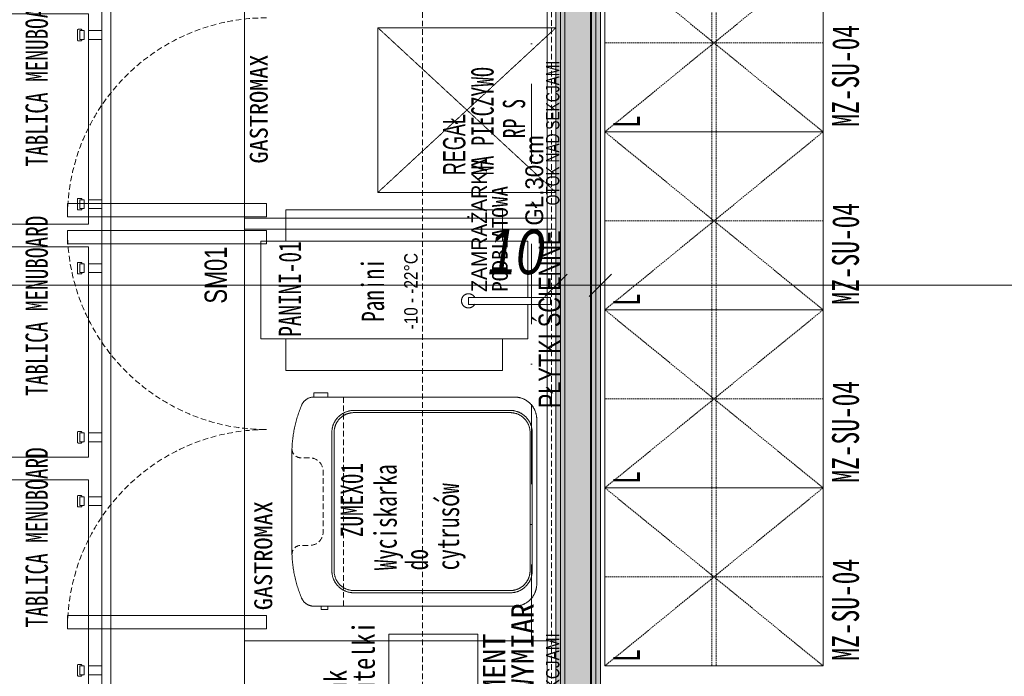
# Model space of a CAD drawing. Header units: millimetres. Extents: x -19278 to 18011, y -32369 to 41467.
# Tile 33 of 64: x -8541 to -6329, y 8951 to 10426. Entities that reach past the tile are written whole.
import ezdxf
from ezdxf.xclip import XClip

# ---------------------------------------------------------------- set-up
doc = ezdxf.new("R2010")
doc.units = ezdxf.units.MM
doc.header["$MEASUREMENT"] = 0
doc.header["$XCLIPFRAME"] = 0
for name, pattern in [('DASHED', [19.05, 12.7, -6.35]), ('DASHED2', [0.375, 0.25, -0.125]), ('HIDDEN2', [4.7625, 3.175, -1.5875]), ('Kropki i Kreski', [360, 180, -90, 0, -90])]:
    doc.linetypes.add(name, pattern=pattern)
doc.layers.add('2D - Rysunki i Obrazki', color=7, linetype='Continuous')
doc.layers.add('PT.A.01_1_Ściany wewnętrzne', color=7, linetype='Continuous')
for name, color, linetype, lineweight in [('PT.A.01_1_Kształty_Nr_pióra__20_Nr_pióra__1', 1, 'Continuous', 18), ('PT.A.01_1_MEBLE PKN_Nr_pióra__1_Nr_pióra__7', 7, 'Continuous', 18), ('PT.A.01_1_MEBLE PKN_Nr_pióra__20_Nr_pióra__1', 1, 'Continuous', 18), ('PT.A.01_1_Osie_Nr_pióra__101_Nr_pióra__252', 252, 'Continuous', 18), ('PT.A.01_1_Strefy_Nr_pióra__20_Nr_pióra__1', 1, 'Continuous', 18), ('PT.A.01_1_Wnętrze - umeblowanie_Nr_pióra__1_Nr_pióra__7', 7, 'Continuous', 18), ('PT.A.01_1_Wnętrze - umeblowanie_Nr_pióra__20_Nr_pióra__1', 1, 'Continuous', 18), ('PT.A.01_1_Wymiarowanie_Nr_pióra__40_Nr_pióra__7', 7, 'Continuous', 18), ('PT.A.01_1_Ściany wewnętrzne_Nr_pióra__1_Nr_pióra__7', 7, 'Continuous', 18), ('PT.A.01_1_Ściany wewnętrzne_Nr_pióra__41_Nr_pióra__7', 7, 'Continuous', 18)]:
    doc.layers.add(name, color=color, linetype=linetype, lineweight=lineweight)
for name, color, linetype, lineweight, true_color in [('PT.A.01_1_MEBLE PKN_Nr_pióra__146_Nr_pióra__6', 7, 'Continuous', 18, 0x5eaeff), ('PT.A.01_1_MEBLE PKN_Nr_pióra__181_Nr_pióra__15', 7, 'Continuous', 18, 0x00c400), ('PT.A.01_1_Strefy_Nr_pióra__133_Nr_pióra__12', 7, 'Continuous', 18, 0xb0b000), ('PT.A.01_1_Strefy_Nr_pióra__146_Nr_pióra__6', 7, 'Continuous', 18, 0x5eaeff), ('PT.A.01_1_Wnętrze - umeblowanie_Nr_pióra__133_Nr_pióra__12', 7, 'Continuous', 18, 0xb0b000), ('PT.A.01_1_Wnętrze - umeblowanie_Nr_pióra__181_Nr_pióra__15', 7, 'Continuous', 18, 0x00c400)]:
    doc.layers.add(name, color=color, linetype=linetype, lineweight=lineweight, true_color=true_color)
doc.styles.add('GENERATED_STYLE_1', font='txt')
doc.styles.add('GENERATED_STYLE_4', font='txt')
doc.styles.add('GENERATED_STYLE_5', font='txt')
doc.styles.add('GENERATED_STYLE_6', font='txt')
doc.linetypes.add('Zygzak MAŁY', pattern='A,0,[1,PT.A.011.Shx,S=0.873016,R=0,X=0,Y=-2.75e-05],-110,0', length=110)

# ---------------------------------------------------------------- blocks, each defined once
blk = doc.blocks.new('Rysunek_1_1', base_point=(2114.4, 3072.6))
at = {"layer": 'PT.A.01_1_Ściany wewnętrzne', "linetype": 'Continuous', "lineweight": 0, "true_color": 0xffffff}
for points in [[(-7336.4, 11617), (-7336.4, 7107.5), (-7326.4, 7107.5), (-7326.4, 11617)], [(-7326.4, 11617), (-7326.4, 7107.5), (-7316.4, 7107.5), (-7316.4, 11617)], [(-7256.4, 8905.6), (-7256.4, 11617), (-7316.4, 11617), (-7316.4, 8905.6)], [(-7246.4, 8915.6), (-7246.4, 11617), (-7256.4, 11617), (-7256.4, 8915.6)], [(-7236.4, 8925.6), (-7236.4, 11617), (-7246.4, 11617), (-7246.4, 8925.6)]]:
    blk.add_hatch(color=7, dxfattribs=at).paths.add_polyline_path(points)
at = {"layer": 'PT.A.01_1_Kształty_Nr_pióra__20_Nr_pióra__1', "linetype": 'HIDDEN2'}
for p, q in [((-6986.3, 11374.1), (-6986.3, 10174.1)), ((-6976.3, 11374.1), (-6976.3, 10174.1)), ((-7226.3, 10174.1), (-6736.3, 10574.1)), ((-6736.3, 10174.1), (-7226.3, 10574.1)), ((-6736.1, 10374.1), (-7226.6, 10374.1)), ((-7226.3, 9774.1), (-6736.3, 10174.1)), ((-6736.3, 9774.1), (-7226.3, 10174.1)), ((-6986.3, 10174.1), (-6986.3, 8974.1)), ((-6976.3, 10174.1), (-6976.3, 8974.1)), ((-6736.1, 9974.1), (-7226.6, 9974.1)), ((-6736.3, 9374.1), (-7226.3, 9774.1)), ((-7226.3, 9374.1), (-6736.3, 9774.1)), ((-6736.1, 9574.1), (-7226.6, 9574.1)), ((-7226.3, 8974.1), (-6736.3, 9374.1)), ((-6736.3, 8974.1), (-7226.3, 9374.1)), ((-6736.1, 9174.1), (-7226.6, 9174.1))]:
    blk.add_line(p, q, dxfattribs=at)
at = {"layer": 'PT.A.01_1_MEBLE PKN_Nr_pióra__146_Nr_pióra__6', "linetype": 'Continuous', "flags": 128}
for points in [[(-8336.4, 8819), (-8336.4, 11580.6), (-8356.4, 11580.6), (-8356.4, 8819)], [(-8386.4, 10439.3), (-8386.4, 9966.5), (-9066.6, 9966.5), (-9066.6, 10439.3)], [(-8386.4, 10381.6), (-8386.4, 10401.6), (-8356.4, 10401.6), (-8356.4, 10381.6)], [(-7336.4, 10408.1), (-7336.4, 10038.1), (-7736.4, 10038.1), (-7736.4, 10408.1)], [(-8386.4, 10001.6), (-8386.4, 10021.6), (-8356.4, 10021.6), (-8356.4, 10001.6)], [(-8386.4, 9915.6), (-8386.4, 9442.7), (-9066.6, 9442.7), (-9066.6, 9915.6)], [(-8386.4, 9857.8), (-8386.4, 9877.8), (-8356.4, 9877.8), (-8356.4, 9857.8)], [(-8386.4, 9477.8), (-8386.4, 9497.8), (-8356.4, 9497.8), (-8356.4, 9477.8)], [(-8386.4, 9391.8), (-8386.4, 8919), (-9066.6, 8919), (-9066.6, 9391.8)], [(-8386.4, 9334.1), (-8386.4, 9354.1), (-8356.4, 9354.1), (-8356.4, 9334.1)], [(-8386.4, 8954.1), (-8386.4, 8974.1), (-8356.4, 8974.1), (-8356.4, 8954.1)]]:
    blk.add_lwpolyline(points, close=True, dxfattribs=at)
for points in [[(-8401.4, 10381.6), (-8401.4, 10380.6, -0.414214), (-8403.4, 10378.6), (-8409.4, 10378.6, -0.414214), (-8411.4, 10380.6), (-8411.4, 10402.6, -0.414214), (-8409.4, 10404.6), (-8403.4, 10404.6, -0.414214), (-8401.4, 10402.6), (-8401.4, 10401.6)], [(-8401.4, 10021.6), (-8401.4, 10022.6, 0.414214), (-8403.4, 10024.6), (-8409.4, 10024.6, 0.414214), (-8411.4, 10022.6), (-8411.4, 10000.6, 0.414214), (-8409.4, 9998.6), (-8403.4, 9998.6, 0.414214), (-8401.4, 10000.6), (-8401.4, 10001.6)], [(-8401.4, 9857.8), (-8401.4, 9856.8, -0.414214), (-8403.4, 9854.8), (-8409.4, 9854.8, -0.414214), (-8411.4, 9856.8), (-8411.4, 9878.8, -0.414214), (-8409.4, 9880.8), (-8403.4, 9880.8, -0.414214), (-8401.4, 9878.8), (-8401.4, 9877.8)], [(-8401.4, 9497.8), (-8401.4, 9498.8, 0.414214), (-8403.4, 9500.8), (-8409.4, 9500.8, 0.414214), (-8411.4, 9498.8), (-8411.4, 9476.8, 0.414214), (-8409.4, 9474.8), (-8403.4, 9474.8, 0.414214), (-8401.4, 9476.8), (-8401.4, 9477.8)], [(-8401.4, 9334.1), (-8401.4, 9333.1, -0.414214), (-8403.4, 9331.1), (-8409.4, 9331.1, -0.414214), (-8411.4, 9333.1), (-8411.4, 9355.1, -0.414214), (-8409.4, 9357.1), (-8403.4, 9357.1, -0.414214), (-8401.4, 9355.1), (-8401.4, 9354.1)], [(-8401.4, 8974.1), (-8401.4, 8975.1, 0.414214), (-8403.4, 8977.1), (-8409.4, 8977.1, 0.414214), (-8411.4, 8975.1), (-8411.4, 8953.1, 0.414214), (-8409.4, 8951.1), (-8403.4, 8951.1, 0.414214), (-8401.4, 8953.1), (-8401.4, 8954.1)]]:
    blk.add_lwpolyline(points, format="xyb", dxfattribs=at)
for points in [[(-8396.4, 10401.6), (-8406.4, 10401.6)], [(-8406.4, 10401.6), (-8406.4, 10381.6)], [(-8396.4, 10401.6), (-8396.4, 10381.6)], [(-8396.4, 10381.6), (-8406.4, 10381.6)], [(-8396.4, 10021.6), (-8406.4, 10021.6)], [(-8406.4, 10001.6), (-8406.4, 10021.6)], [(-8396.4, 10001.6), (-8396.4, 10021.6)], [(-8396.4, 10001.6), (-8406.4, 10001.6)], [(-8406.4, 9877.8), (-8406.4, 9857.8)], [(-8396.4, 9877.8), (-8406.4, 9877.8)], [(-8406.4, 9877.8), (-8406.4, 9857.8)], [(-8396.4, 9877.8), (-8396.4, 9857.8)], [(-8396.4, 9857.8), (-8406.4, 9857.8)], [(-8396.4, 9497.8), (-8406.4, 9497.8)], [(-8406.4, 9477.8), (-8406.4, 9497.8)], [(-8396.4, 9477.8), (-8396.4, 9497.8)], [(-8396.4, 9477.8), (-8406.4, 9477.8)], [(-8396.4, 9354.1), (-8406.4, 9354.1)], [(-8406.4, 9354.1), (-8406.4, 9334.1)], [(-8396.4, 9354.1), (-8396.4, 9334.1)], [(-8396.4, 9334.1), (-8406.4, 9334.1)], [(-8396.4, 8974.1), (-8406.4, 8974.1)], [(-8406.4, 8954.1), (-8406.4, 8974.1)], [(-8396.4, 8954.1), (-8396.4, 8974.1)], [(-8396.4, 8954.1), (-8406.4, 8954.1)]]:
    blk.add_lwpolyline(points, dxfattribs=at)
at = {"layer": 'PT.A.01_1_MEBLE PKN_Nr_pióra__181_Nr_pióra__15', "linetype": 'DASHED2'}
for p, q in [((-7336.4, 10038.1), (-7736.4, 10408.1)), ((-7336.4, 10408.1), (-7736.4, 10038.1))]:
    blk.add_line(p, q, dxfattribs=at)
at = {"layer": 'PT.A.01_1_MEBLE PKN_Nr_pióra__181_Nr_pióra__15', "linetype": 'Continuous'}
for p, q in [((-8036.4, 9937.9), (-8036.4, 10073.9)), ((-8036.4, 9937.9), (-8036.4, 10073.9)), ((-8036.4, 10005.9), (-8036.9, 10005.9)), ((-8036.4, 10005.9), (-8036.9, 10005.9)), ((-8036.4, 9355), (-8036.9, 9355)), ((-8036.4, 9355), (-8036.9, 9355)), ((-8036.4, 9030.1), (-8036.9, 9030.1)), ((-8036.4, 9030.1), (-8036.9, 9030.1)), ((-7986.4, 9030.1), (-7834.7, 9030.1)), ((-7986.4, 9030.1), (-7834.7, 9030.1))]:
    blk.add_line(p, q, dxfattribs=at)
at = {"layer": 'PT.A.01_1_MEBLE PKN_Nr_pióra__181_Nr_pióra__15', "linetype": 'DASHED'}
blk.add_line((-7813.4, 9578.2), (-7813.4, 9108.2), dxfattribs=at)
at = {"layer": 'PT.A.01_1_MEBLE PKN_Nr_pióra__181_Nr_pióra__15', "linetype": 'DASHED', "flags": 128}
blk.add_lwpolyline([(-7336.4, 11600.1), (-7336.4, 8260.1), (-7636.4, 8260.1), (-7636.4, 11600.1)], close=True, dxfattribs=at)
blk.add_lwpolyline([(-7336.4, 11600.1), (-7336.4, 8260.1), (-7636.4, 8260.1), (-7636.4, 11600.1)], close=True, dxfattribs=at)
at = {"layer": 'PT.A.01_1_MEBLE PKN_Nr_pióra__181_Nr_pióra__15', "linetype": 'Continuous', "flags": 128}
for points in [[(-7336.4, 8260.1), (-7336.4, 11600.1), (-7356.4, 11600.1), (-7356.4, 8260.1)], [(-7336.4, 8260.1), (-7336.4, 11600.1), (-7356.4, 11600.1), (-7356.4, 8260.1)], [(-8336.4, 8819), (-8336.4, 11580.6), (-8356.4, 11580.6), (-8356.4, 8819)], [(-7336.4, 10905.4), (-7336.4, 9955.4), (-8036.4, 9955.4), (-8036.4, 10905.4)], [(-7336.4, 10905.4), (-7336.4, 9955.4), (-8036.4, 9955.4), (-8036.4, 10905.4)], [(-8386.4, 10381.6), (-8386.4, 10401.6), (-8356.4, 10401.6), (-8356.4, 10381.6)], [(-7336.4, 10408.1), (-7336.4, 10038.1), (-7736.4, 10038.1), (-7736.4, 10408.1)], [(-8386.4, 10001.6), (-8386.4, 10021.6), (-8356.4, 10021.6), (-8356.4, 10001.6)], [(-8433.9, 10012.9), (-7986.4, 10012.9), (-7986.4, 9982.9), (-8433.9, 9982.9)], [(-8433.9, 10012.9), (-7986.4, 10012.9), (-7986.4, 9982.9), (-8433.9, 9982.9)], [(-7336.4, 9980.1), (-7336.4, 9030.1), (-8036.4, 9030.1), (-8036.4, 9980.1)], [(-7336.4, 9980.1), (-7336.4, 9030.1), (-8036.4, 9030.1), (-8036.4, 9980.1)], [(-8433.9, 9922.6), (-7986.4, 9922.6), (-7986.4, 9952.6), (-8433.9, 9952.6)], [(-8433.9, 9922.6), (-7986.4, 9922.6), (-7986.4, 9952.6), (-8433.9, 9952.6)], [(-8386.4, 9857.8), (-8386.4, 9877.8), (-8356.4, 9877.8), (-8356.4, 9857.8)], [(-7348.8, 9802.2), (-7348.8, 9786.5), (-7532.7, 9786.5), (-7532.7, 9802.2)], [(-7880.2, 9578.2), (-7880.2, 9587.8), (-7849.2, 9587.8), (-7849.2, 9578.2)], [(-8386.4, 9477.8), (-8386.4, 9497.8), (-8356.4, 9497.8), (-8356.4, 9477.8)], [(-8386.4, 9391.8), (-8386.4, 8919), (-9066.6, 8919), (-9066.6, 9391.8)], [(-8386.4, 9334.1), (-8386.4, 9354.1), (-8356.4, 9354.1), (-8356.4, 9334.1)], [(-7863.9, 9108.2), (-7863.9, 9100.8), (-7849.2, 9100.8), (-7849.2, 9108.2)], [(-8433.9, 9087.6), (-7986.4, 9087.6), (-7986.4, 9057.6), (-8433.9, 9057.6)], [(-8433.9, 9087.6), (-7986.4, 9087.6), (-7986.4, 9057.6), (-8433.9, 9057.6)], [(-7336.4, 9030.1), (-7336.4, 8260.1), (-8036.4, 8260.1), (-8036.4, 9030.1)], [(-7336.4, 9030.1), (-7336.4, 8260.1), (-8036.4, 8260.1), (-8036.4, 9030.1)], [(-7711.7, 9045.2), (-7711.7, 8855.2), (-7511.7, 8855.2), (-7511.7, 9045.2)], [(-8386.4, 8954.1), (-8386.4, 8974.1), (-8356.4, 8974.1), (-8356.4, 8954.1)]]:
    blk.add_lwpolyline(points, close=True, dxfattribs=at)
at = {"layer": 'PT.A.01_1_MEBLE PKN_Nr_pióra__181_Nr_pióra__15', "linetype": 'DASHED', "flags": 128}
blk.add_lwpolyline([(-7346.4, 8260.1), (-7346.4, 11600.1)], dxfattribs=at)
blk.add_lwpolyline([(-7346.4, 8260.1), (-7346.4, 11600.1)], dxfattribs=at)
at = {"layer": 'PT.A.01_1_MEBLE PKN_Nr_pióra__181_Nr_pióra__15', "linetype": 'Continuous', "flags": 128}
for points in [[(-8401.4, 10381.6), (-8401.4, 10380.6, -0.414214), (-8403.4, 10378.6), (-8409.4, 10378.6, -0.414214), (-8411.4, 10380.6), (-8411.4, 10402.6, -0.414214), (-8409.4, 10404.6), (-8403.4, 10404.6, -0.414214), (-8401.4, 10402.6), (-8401.4, 10401.6)], [(-8401.4, 10021.6), (-8401.4, 10022.6, 0.414214), (-8403.4, 10024.6), (-8409.4, 10024.6, 0.414214), (-8411.4, 10022.6), (-8411.4, 10000.6, 0.414214), (-8409.4, 9998.6), (-8403.4, 9998.6, 0.414214), (-8401.4, 10000.6), (-8401.4, 10001.6)], [(-8401.4, 9857.8), (-8401.4, 9856.8, -0.414214), (-8403.4, 9854.8), (-8409.4, 9854.8, -0.414214), (-8411.4, 9856.8), (-8411.4, 9878.8, -0.414214), (-8409.4, 9880.8), (-8403.4, 9880.8, -0.414214), (-8401.4, 9878.8), (-8401.4, 9877.8)], [(-8401.4, 9497.8), (-8401.4, 9498.8, 0.414214), (-8403.4, 9500.8), (-8409.4, 9500.8, 0.414214), (-8411.4, 9498.8), (-8411.4, 9476.8, 0.414214), (-8409.4, 9474.8), (-8403.4, 9474.8, 0.414214), (-8401.4, 9476.8), (-8401.4, 9477.8)], [(-8401.4, 9334.1), (-8401.4, 9333.1, -0.414214), (-8403.4, 9331.1), (-8409.4, 9331.1, -0.414214), (-8411.4, 9333.1), (-8411.4, 9355.1, -0.414214), (-8409.4, 9357.1), (-8403.4, 9357.1, -0.414214), (-8401.4, 9355.1), (-8401.4, 9354.1)], [(-8401.4, 8974.1), (-8401.4, 8975.1, 0.414214), (-8403.4, 8977.1), (-8409.4, 8977.1, 0.414214), (-8411.4, 8975.1), (-8411.4, 8953.1, 0.414214), (-8409.4, 8951.1), (-8403.4, 8951.1, 0.414214), (-8401.4, 8953.1), (-8401.4, 8954.1)]]:
    blk.add_lwpolyline(points, format="xyb", dxfattribs=at)
for points in [[(-8396.4, 10401.6), (-8406.4, 10401.6)], [(-8406.4, 10401.6), (-8406.4, 10381.6)], [(-8396.4, 10401.6), (-8396.4, 10381.6)], [(-8396.4, 10381.6), (-8406.4, 10381.6)], [(-8406.4, 10001.6), (-8406.4, 10021.6)], [(-8396.4, 10021.6), (-8406.4, 10021.6)], [(-8396.4, 10001.6), (-8396.4, 10021.6)], [(-8396.4, 10001.6), (-8406.4, 10001.6)], [(-7943.3, 9928.7), (-7943.3, 9999.2), (-7456.3, 9999.2)], [(-7456.3, 9999.2), (-7456.3, 9928.7)], [(-7456.3, 9999.2), (-7456.3, 9928.7)], [(-7399.8, 9928.7), (-7999.8, 9928.7), (-7999.8, 9708.7), (-7399.8, 9708.7), (-7399.8, 9786.5)], [(-7399.8, 9802.2), (-7399.8, 9928.7)], [(-7399.8, 9802.2), (-7399.8, 9928.7)], [(-8396.4, 9877.8), (-8406.4, 9877.8)], [(-8396.4, 9877.8), (-8396.4, 9857.8)], [(-8396.4, 9857.8), (-8406.4, 9857.8)], [(-7456.3, 9708.7), (-7456.3, 9638.2), (-7943.3, 9638.2), (-7943.3, 9708.7)], [(-8406.4, 9477.8), (-8406.4, 9497.8)], [(-8396.4, 9497.8), (-8406.4, 9497.8)], [(-8396.4, 9477.8), (-8396.4, 9497.8)], [(-8396.4, 9477.8), (-8406.4, 9477.8)], [(-8396.4, 9354.1), (-8406.4, 9354.1)], [(-8406.4, 9354.1), (-8406.4, 9334.1)], [(-8396.4, 9354.1), (-8396.4, 9334.1)], [(-8396.4, 9334.1), (-8406.4, 9334.1)], [(-8396.4, 8974.1), (-8406.4, 8974.1)], [(-8406.4, 8954.1), (-8406.4, 8974.1)], [(-8396.4, 8954.1), (-8396.4, 8974.1)], [(-8396.4, 8954.1), (-8406.4, 8954.1)]]:
    blk.add_lwpolyline(points, dxfattribs=at)
for points in [[(-7379.5, 9158.2), (-7379.5, 9528.2, 0.414214), (-7429.5, 9578.2), (-7880.2, 9578.2, 0.301275), (-7907.8, 9559.9, 0.091963), (-7929.5, 9461.6), (-7929.5, 9224.8, 0.090984), (-7907.8, 9126.5, 0.301719), (-7880.2, 9108.2), (-7429.5, 9108.2, 0.414214)], [(-7839.9, 9498.2), (-7839.9, 9188.2, 0.414214), (-7789.9, 9138.2), (-7439.5, 9138.2, 0.414214), (-7389.5, 9188.2), (-7389.5, 9498.2, 0.414214), (-7439.5, 9548.2), (-7789.9, 9548.2, 0.414214)], [(-7834.9, 9498.2), (-7834.9, 9188.2, 0.414214), (-7789.9, 9143.2), (-7439.5, 9143.2, 0.414214), (-7394.5, 9188.2), (-7394.5, 9498.2, 0.414214), (-7439.5, 9543.2), (-7789.9, 9543.2, 0.414214)]]:
    blk.add_lwpolyline(points, format="xyb", close=True, dxfattribs=at)
at = {"layer": 'PT.A.01_1_MEBLE PKN_Nr_pióra__181_Nr_pióra__15', "linetype": 'DASHED', "flags": 128}
blk.add_lwpolyline([(-7929.5, 9461.6, 0.414214), (-7909.5, 9441.6), (-7889.5, 9441.6, -0.414214), (-7859.5, 9411.6), (-7859.5, 9274.8, -0.414214), (-7889.5, 9244.8), (-7909.5, 9244.8, 0.414214), (-7929.5, 9224.8)], format="xyb", dxfattribs=at)
at = {"layer": 'PT.A.01_1_MEBLE PKN_Nr_pióra__181_Nr_pióra__15', "linetype": 'DASHED'}
for centre, start, end in [((-7986.4, 9982.9), 90, 180), ((-7986.4, 9982.9), 90, 180), ((-7986.4, 9952.6), 180, 270), ((-7986.4, 9952.6), 180, 270), ((-7986.4, 9057.6), 90, 180), ((-7986.4, 9057.6), 90, 180)]:
    blk.add_arc(centre, 447.5, start, end, dxfattribs=at)
at = {"layer": 'PT.A.01_1_MEBLE PKN_Nr_pióra__181_Nr_pióra__15', "linetype": 'Continuous'}
blk.add_arc((-7532.7, 9794.4), 15.9, 29.4619, 330.5381, dxfattribs=at)
at = {"layer": 'PT.A.01_1_MEBLE PKN_Nr_pióra__1_Nr_pióra__7', "linetype": 'DASHED2'}
for p, q in [((-7336.4, 10038.1), (-7736.4, 10408.1)), ((-7336.4, 10408.1), (-7736.4, 10038.1))]:
    blk.add_line(p, q, dxfattribs=at)
at = {"layer": 'PT.A.01_1_MEBLE PKN_Nr_pióra__1_Nr_pióra__7', "linetype": 'Continuous', "flags": 128}
blk.add_lwpolyline([(-8386.4, 10439.3), (-8386.4, 9966.5), (-9066.6, 9966.5), (-9066.6, 10439.3)], close=True, dxfattribs=at)
at = {"layer": 'PT.A.01_1_MEBLE PKN_Nr_pióra__20_Nr_pióra__1', "linetype": 'DASHED'}
blk.add_line((-7813.4, 9578.2), (-7813.4, 9108.2), dxfattribs=at)
at = {"layer": 'PT.A.01_1_MEBLE PKN_Nr_pióra__20_Nr_pióra__1', "linetype": 'Continuous', "flags": 128}
for points in [[(-7943.3, 9928.7), (-7943.3, 9999.2), (-7456.3, 9999.2)], [(-7399.8, 9928.7), (-7999.8, 9928.7), (-7999.8, 9708.7), (-7399.8, 9708.7), (-7399.8, 9786.5)], [(-7456.3, 9708.7), (-7456.3, 9638.2), (-7943.3, 9638.2), (-7943.3, 9708.7)]]:
    blk.add_lwpolyline(points, dxfattribs=at)
for points in [[(-7348.8, 9802.2), (-7348.8, 9786.5), (-7532.7, 9786.5), (-7532.7, 9802.2)], [(-7880.2, 9578.2), (-7880.2, 9587.8), (-7849.2, 9587.8), (-7849.2, 9578.2)], [(-7863.9, 9108.2), (-7863.9, 9100.8), (-7849.2, 9100.8), (-7849.2, 9108.2)], [(-7711.7, 9045.2), (-7711.7, 8855.2), (-7511.7, 8855.2), (-7511.7, 9045.2)]]:
    blk.add_lwpolyline(points, close=True, dxfattribs=at)
for points in [[(-7379.5, 9158.2), (-7379.5, 9528.2, 0.414214), (-7429.5, 9578.2), (-7880.2, 9578.2, 0.301275), (-7907.8, 9559.9, 0.091963), (-7929.5, 9461.6), (-7929.5, 9224.8, 0.090984), (-7907.8, 9126.5, 0.301719), (-7880.2, 9108.2), (-7429.5, 9108.2, 0.414214)], [(-7839.9, 9498.2), (-7839.9, 9188.2, 0.414214), (-7789.9, 9138.2), (-7439.5, 9138.2, 0.414214), (-7389.5, 9188.2), (-7389.5, 9498.2, 0.414214), (-7439.5, 9548.2), (-7789.9, 9548.2, 0.414214)], [(-7834.9, 9498.2), (-7834.9, 9188.2, 0.414214), (-7789.9, 9143.2), (-7439.5, 9143.2, 0.414214), (-7394.5, 9188.2), (-7394.5, 9498.2, 0.414214), (-7439.5, 9543.2), (-7789.9, 9543.2, 0.414214)]]:
    blk.add_lwpolyline(points, format="xyb", close=True, dxfattribs=at)
at = {"layer": 'PT.A.01_1_MEBLE PKN_Nr_pióra__20_Nr_pióra__1', "linetype": 'DASHED', "flags": 128}
blk.add_lwpolyline([(-7929.5, 9461.6, 0.414214), (-7909.5, 9441.6), (-7889.5, 9441.6, -0.414214), (-7859.5, 9411.6), (-7859.5, 9274.8, -0.414214), (-7889.5, 9244.8), (-7909.5, 9244.8, 0.414214), (-7929.5, 9224.8)], format="xyb", dxfattribs=at)
at = {"layer": 'PT.A.01_1_MEBLE PKN_Nr_pióra__20_Nr_pióra__1', "linetype": 'Continuous'}
blk.add_arc((-7532.7, 9794.4), 15.9, 29.4619, 330.5381, dxfattribs=at)
at = {"layer": 'PT.A.01_1_Osie_Nr_pióra__101_Nr_pióra__252', "linetype": 'Kropki i Kreski'}
blk.add_line((-7391.4, 379.6), (-7391.4, 13044.6), dxfattribs=at)
at = {"layer": 'PT.A.01_1_Wnętrze - umeblowanie_Nr_pióra__1_Nr_pióra__7', "linetype": 'Zygzak MAŁY'}
blk.add_line((-7258.9, 11695.8), (-7258.9, 7097.5), dxfattribs=at)
at = {"layer": 'PT.A.01_1_Wnętrze - umeblowanie_Nr_pióra__20_Nr_pióra__1', "linetype": 'Continuous'}
for p, q in [((-7226.3, 10174.1), (-7226.3, 10574.1)), ((-6736.3, 10574.1), (-6736.3, 10174.1)), ((-7226.3, 9774.1), (-7226.3, 10174.1)), ((-7226.3, 10174.1), (-6736.3, 10174.1)), ((-6736.3, 10174.1), (-7226.3, 10174.1)), ((-6736.3, 10174.1), (-6736.3, 9774.1)), ((-6736.3, 9774.1), (-7226.3, 9774.1)), ((-7226.3, 9374.1), (-7226.3, 9774.1)), ((-7226.3, 9774.1), (-6736.3, 9774.1)), ((-6736.3, 9774.1), (-6736.3, 9374.1)), ((-6736.3, 9374.1), (-7226.3, 9374.1)), ((-7226.3, 8974.1), (-7226.3, 9374.1)), ((-7226.3, 9374.1), (-6736.3, 9374.1)), ((-6736.3, 9374.1), (-6736.3, 8974.1)), ((-6736.3, 8974.1), (-7226.3, 8974.1))]:
    blk.add_line(p, q, dxfattribs=at)
at = {"layer": 'PT.A.01_1_Wymiarowanie_Nr_pióra__40_Nr_pióra__7', "linetype": 'Continuous'}
for p, q in [((-7336.4, 9782.4), (-7336.4, 9876.2)), ((-7336.4, 9782.4), (-7336.4, 9876.2)), ((-7236.4, 9782.4), (-7236.4, 9876.2)), ((-7311.4, 9854.3), (-7361.4, 9804.3)), ((-7311.4, 9854.3), (-7361.4, 9804.3)), ((-7211.4, 9854.3), (-7261.4, 9804.3)), ((-7211.4, 9854.3), (-7261.4, 9804.3)), ((-13736.4, 9829.3), (-7336.4, 9829.3)), ((-13736.4, 9829.3), (-7336.4, 9829.3)), ((-7336.4, 9829.3), (-7236.4, 9829.3)), ((-7336.4, 9829.3), (-7236.4, 9829.3)), ((-7236.4, 9829.3), (-3781.3, 9829.3)), ((-7236.4, 9829.3), (-3781.3, 9829.3))]:
    blk.add_line(p, q, dxfattribs=at)
at = {"layer": 'PT.A.01_1_Ściany wewnętrzne_Nr_pióra__1_Nr_pióra__7', "linetype": 'Continuous'}
for p, q in [((-7326.4, 11617), (-7326.4, 7107.5)), ((-7246.4, 8915.6), (-7246.4, 11617))]:
    blk.add_line(p, q, dxfattribs=at)
at = {"layer": 'PT.A.01_1_Ściany wewnętrzne_Nr_pióra__1_Nr_pióra__7', "linetype": 'Continuous', "flags": 128}
for points in [[(-7336.4, 11617), (-7336.4, 7107.5)], [(-7236.4, 8925.6), (-7236.4, 11617)]]:
    blk.add_lwpolyline(points, dxfattribs=at)
at = {"layer": 'PT.A.01_1_Ściany wewnętrzne_Nr_pióra__41_Nr_pióra__7', "linetype": 'Continuous'}
for p, q in [((-7316.4, 11617), (-7316.4, 8905.6)), ((-7256.4, 8905.6), (-7256.4, 11617))]:
    blk.add_line(p, q, dxfattribs=at)
at = {"layer": 'PT.A.01_1_Strefy_Nr_pióra__133_Nr_pióra__12', "linetype": 'Continuous', "insert": (-7328.2, 8686.6), "char_height": 30, "attachment_point": 7, "rotation": 90, "style": 'GENERATED_STYLE_5'}
blk.add_mtext('\\A1;{\\fArial Narrow|b0|i0|c238|p34;OTOK NAD SEKCJAMI}', dxfattribs=at)
at = {"layer": 'PT.A.01_1_Strefy_Nr_pióra__146_Nr_pióra__6', "linetype": 'Continuous', "char_height": 50, "attachment_point": 9, "rotation": 90, "style": 'GENERATED_STYLE_1'}
for insert in [(-8477.2, 10500.9), (-8477.2, 9985.6), (-8477.2, 9465.1)]:
    blk.add_mtext('\\A1;{\\W0.700000x;\\fMS Gothic|b0|i0|c238|p49;TABLICA MENUBOARD}', dxfattribs=dict(at, insert=insert))
at = {"layer": 'PT.A.01_1_Strefy_Nr_pióra__20_Nr_pióra__1', "linetype": 'Continuous', "char_height": 60, "attachment_point": 7, "rotation": 90, "style": 'GENERATED_STYLE_1'}
for insert in [(-7147.7, 10182.8), (-7147.7, 9782.8), (-7147.7, 9382.8), (-7147.7, 8982.8)]:
    blk.add_mtext('\\A1;{\\W0.700000x;\\fMS Gothic|b0|i0|c238|p49;L}', dxfattribs=dict(at, insert=insert))
at = {"layer": 'PT.A.01_1_Wnętrze - umeblowanie_Nr_pióra__133_Nr_pióra__12', "linetype": 'Continuous', "attachment_point": 9, "rotation": 90}
for s, insert, char_height, style in [('\\A1;{\\W0.900000x;\\fArial Narrow|b0|i0|c238|p34;OTOK NAD SEKCJAMI}', (-7328.2, 10333.7), 30, 'GENERATED_STYLE_5'), ('\\A1;{\\fMS Gothic|b0|i0|c238|p49;GŁ.30cm}', (-7364.4, 10166.7), 40, 'GENERATED_STYLE_1')]:
    blk.add_mtext(s, dxfattribs=dict(at, insert=insert, char_height=char_height, style=style))
at = {"layer": 'PT.A.01_1_Wnętrze - umeblowanie_Nr_pióra__181_Nr_pióra__15', "linetype": 'Continuous', "char_height": 40, "attachment_point": 7, "rotation": 90, "style": 'GENERATED_STYLE_1'}
for insert in [(-7983.4, 10103), (-7973.3, 9099.2)]:
    blk.add_mtext('\\A1;{\\fMS Gothic|b0|i0|c238|p49;GASTROMAX}', dxfattribs=dict(at, insert=insert))
at = {"layer": 'PT.A.01_1_Wnętrze - umeblowanie_Nr_pióra__1_Nr_pióra__7', "linetype": 'Continuous', "insert": (-7475.6, 10076.5), "char_height": 50, "attachment_point": 7, "rotation": 90, "line_spacing_factor": 0.761303, "style": 'GENERATED_STYLE_1'}
blk.add_mtext('\\A1;{\\W0.650000x;\\fMS Gothic|b0|i0|c238|p49;REGAŁ \\P\\fMS Gothic|b0|i0|c238|p49;NA PIECZYWO}', dxfattribs=at)
at = {"layer": 'PT.A.01_1_Wnętrze - umeblowanie_Nr_pióra__1_Nr_pióra__7', "linetype": 'Continuous', "char_height": 50, "rotation": 90}
for s, insert, attachment_point, style in [('\\A1;{\\W0.650000x;\\fMS Gothic|b0|i0|c238|p49;RP S}', (-7404.8, 10248), 9, 'GENERATED_STYLE_1'), ('\\A1;{\\W0.700000x;\\fArial|b0|i0|c238|p38;PŁYTKI ŚCIENNE}', (-7324.8, 9553.1), 7, 'GENERATED_STYLE_4')]:
    blk.add_mtext(s, dxfattribs=dict(at, insert=insert, attachment_point=attachment_point, style=style))
at = {"layer": 'PT.A.01_1_Wnętrze - umeblowanie_Nr_pióra__20_Nr_pióra__1', "linetype": 'Continuous', "rotation": 90}
for s, insert, char_height, attachment_point, style in [('\\A1;{\\W0.700000x;\\fMS Gothic|b0|i0|c238|p49;MZ-SU-04}', (-6715.8, 10185.9), 60, 1, 'GENERATED_STYLE_1'), ('\\A1;{\\W0.700000x;\\fMS Gothic|b0|i0|c238|p49;MZ-SU-04}', (-6715.8, 9785.9), 60, 1, 'GENERATED_STYLE_1'), ('\\A1;{\\W0.700000x;\\fMS Gothic|b0|i0|c238|p49;PANINI-01}', (-7908.4, 9713.7), 50, 7, 'GENERATED_STYLE_1'), ('\\A1;{\\fArial Narrow|b0|i0|c238|p34;-10 - -22°C}', (-7646.8, 9730.3), 30, 7, 'GENERATED_STYLE_5'), ('\\A1;{\\W0.700000x;\\fArial|b0|i0|c238|p38;SM01}', (-8075.1, 9788.3), 50, 7, 'GENERATED_STYLE_4'), ('\\A1;{\\W0.700000x;\\fMS Gothic|b0|i0|c238|p49;Panini}', (-7721.8, 9747), 50, 7, 'GENERATED_STYLE_1'), ('\\A1;{\\W0.700000x;\\fMS Gothic|b0|i0|c238|p49;MZ-SU-04}', (-6715.8, 9385.9), 60, 1, 'GENERATED_STYLE_1'), ('\\A1;{\\W0.700000x;\\fMS Gothic|b0|i0|c238|p49;ZUMEX01}', (-7769.2, 9263.4), 50, 7, 'GENERATED_STYLE_1'), ('\\A1;{\\W0.700000x;\\fMS Gothic|b0|i0|c238|p49;MZ-SU-04}', (-6715.8, 8985.9), 60, 1, 'GENERATED_STYLE_1')]:
    blk.add_mtext(s, dxfattribs=dict(at, insert=insert, char_height=char_height, attachment_point=attachment_point, style=style))
at = {"layer": 'PT.A.01_1_Wnętrze - umeblowanie_Nr_pióra__20_Nr_pióra__1', "linetype": 'Continuous', "attachment_point": 7, "rotation": 90, "style": 'GENERATED_STYLE_1'}
for s, insert, char_height, line_spacing_factor in [('\\A1;{\\fMS Gothic|b0|i0|c238|p49;ZAMRAŻARKA\\P\\fMS Gothic|b0|i0|c238|p49;PODBLATOWA}', (-7444.2, 9814.5), 35, 0.798988), ('\\A1;{\\W0.700000x;\\fMS Gothic|b0|i0|c238|p49;Wyciskarka \\P\\fMS Gothic|b0|i0|c238|p49;do \\P\\fMS Gothic|b0|i0|c238|p49;cytrusów}', (-7539.5, 9188.8), 50, 0.840906), ('\\A1;{\\fMS Gothic|b0|i0|c238|p49;ELEMENT \\P\\fMS Gothic|b0|i0|c238|p49;NA WYMIAR}', (-7386.7, 8808.6), 50, 0.761303), ('\\A1;{\\W0.800000x;\\fMS Gothic|b0|i0|c238|p49;stojak \\P\\fMS Gothic|b0|i0|c238|p49;na butelki}', (-7742.5, 8801.9), 50, 0.761303)]:
    blk.add_mtext(s, dxfattribs=dict(at, insert=insert, char_height=char_height, line_spacing_factor=line_spacing_factor))
at = {"layer": 'PT.A.01_1_Wymiarowanie_Nr_pióra__40_Nr_pióra__7', "linetype": 'Continuous', "insert": (-7489.4, 9852.7), "char_height": 100, "attachment_point": 7, "style": 'GENERATED_STYLE_6'}
blk.add_mtext('\\A1;{\\fArial Narrow|b0|i1|c238|p34;10}', dxfattribs=at)

msp = doc.modelspace()

# ---------------------------------------------------------------- block references
at = {"layer": '2D - Rysunki i Obrazki', "color": 151, "linetype": 'Continuous', "lineweight": 13, "true_color": 0x80c2ff}
ref = msp.add_blockref('Rysunek_1_1', (2114.4, 3072.6), dxfattribs=at)
XClip(ref).set_block_clipping_path([(-11177.5234049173, -36557.2258517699), (29952.3944637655, -28108.1790241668), (15406.2423630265, 42702.4169420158), (-25723.6755056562, 34253.3701144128)])

doc.saveas('drawing.dxf')
